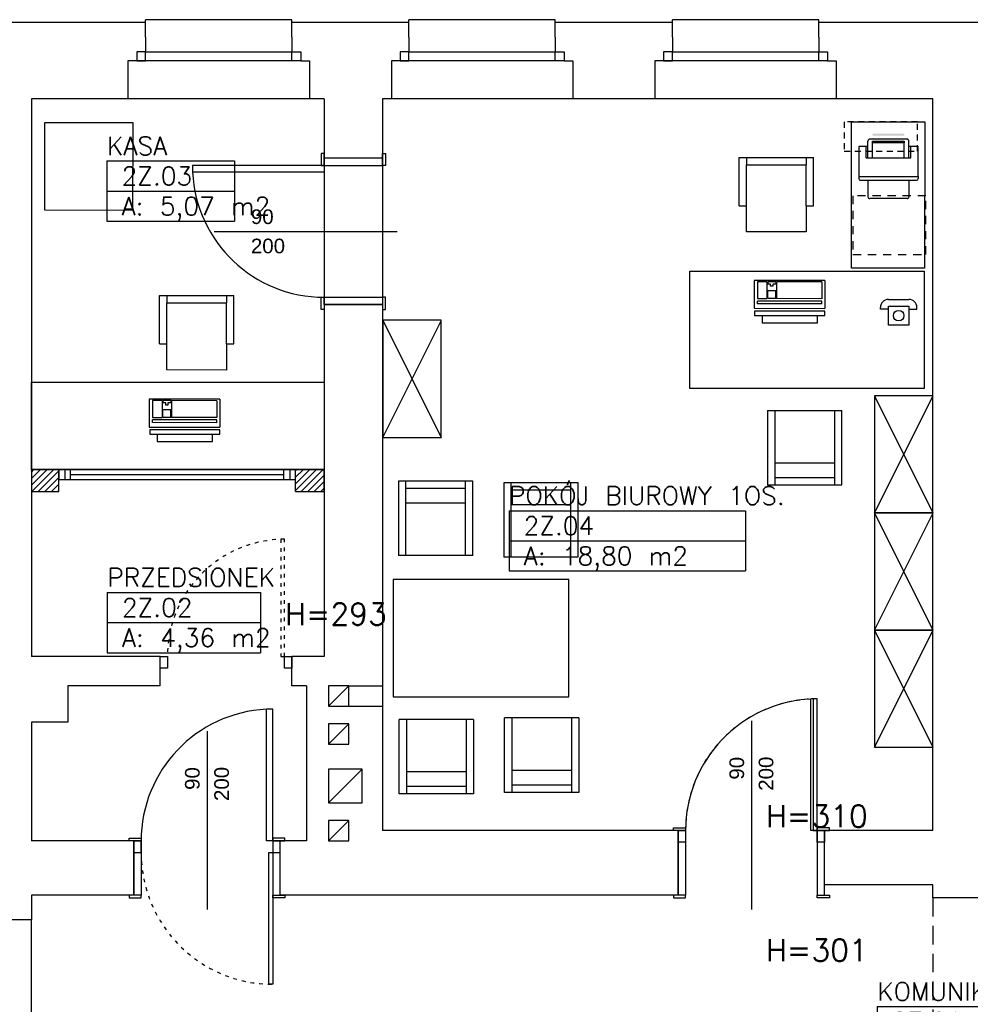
# Model space of a CAD drawing. Header units: inches. Extents: x 18535 to 24863, y 1480 to 5800.
# Tile 20 of 24: x 22186 to 22836, y 2860 to 3533. Entities that reach past the tile are written whole.
import ezdxf
from ezdxf.enums import TextEntityAlignment as Align

# ---------------------------------------------------------------- set-up
doc = ezdxf.new("R2010")
doc.units = ezdxf.units.IN
doc.header["$MEASUREMENT"] = 0
for name, pattern in [('DASHED', [19.05, 12.7, -6.35]), ('Przerywana', [6, 2.5, -3.5]), ('Przerywana 2 (2)', [11, 6, -5])]:
    doc.linetypes.add(name, pattern=pattern)
for name, color, linetype in [('_T elektryczne', 7, 'Continuous'), ('_T meble', 7, 'Continuous'), ('_T sciany', 7, 'Continuous'), ('AA_OPIS_009', 7, 'Continuous'), ('AA_PRZ_SCIANY_030', 7, 'Continuous'), ('AA_PRZERYWANE', 7, 'Continuous'), ('AA_STOLARKA DRZW_009', 7, 'Continuous'), ('AA_WIDOK_005', 7, 'Continuous'), ('AA_WIDOK_009', 7, 'Continuous'), ('ArchiCAD', 7, 'Continuous'), ('Window-Door Markers', 7, 'Continuous')]:
    doc.layers.add(name, color=color, linetype=linetype)
doc.styles.add('GENERATED_STYLE_14', font='romans.shx')
doc.styles.add('GENERATED_STYLE_8', font='txt')
doc.styles.add('GENERATED_STYLE_9', font='arial.ttf')
doc.styles.get("Standard").update_dxf_attribs({"font": 'txt', "bigfont": 'BIGFONT.SHX'})
pattern_1 = [(45, (0, 0), (-2.24506403, 2.24506403), [])]

# ---------------------------------------------------------------- blocks, each defined once
blk = doc.blocks.new('PRZEDSIONEK_2Z.02_135', base_point=(22298.49, 3130.96))
at = {"layer": '_T sciany', "color": 160, "linetype": 'Continuous'}
for p, q in [((22246.19, 3141.26), (22246.19, 3100.08)), ((22246.19, 3141.26), (22350.78, 3141.26)), ((22350.78, 3141.26), (22350.78, 3100.08)), ((22246.19, 3120.67), (22350.78, 3120.67)), ((22246.19, 3100.08), (22350.78, 3100.08))]:
    blk.add_line(p, q, dxfattribs=at)
at = {"color": 0}
for tag in ['floor_f', 'ROOM_PERIM', 'ROOM_WALLS_SURF', 'ROOM_DOORS_SURF', 'ROOM_WINDS_SURF', 'ROOM_BASELEV', 'ROOM_HEIGHT', 'ROOM_NET_AREA', 'ROOM_REDUCED_AREA', 'ROOM_CALC_AREA', 'ROOM_VOLUME']:
    blk.add_attdef(tag, text='', height=200, dxfattribs=at).set_placement((22298.49, 3073.82), align=Align.BOTTOM_LEFT)
at = {"layer": '_T sciany', "color": 160}
for tag, p in [('ROOM_NAME', (22246.19, 3157.8)), ('ROOM_NUMBER', (22256.19, 3137.21)), ('ROOM_AREA', (22256.19, 3116.63))]:
    blk.add_attdef(tag, text='', height=12.5, dxfattribs=at).set_placement(p, align=Align.TOP_LEFT)
blk = doc.blocks.new('KOMUNIKACJA_2Z.01_137', base_point=(22826.58, 2848.07))
at = {"layer": '_T sciany', "color": 160, "linetype": 'Continuous'}
for p, q in [((22772.28, 2858.36), (22772.28, 2817.19)), ((22772.28, 2858.36), (22880.87, 2858.36)), ((22880.87, 2858.36), (22880.87, 2817.19)), ((22772.28, 2837.77), (22880.87, 2837.77)), ((22772.28, 2817.19), (22880.87, 2817.19))]:
    blk.add_line(p, q, dxfattribs=at)
at = {"color": 0}
for tag in ['floor_f', 'ROOM_PERIM', 'ROOM_WALLS_SURF', 'ROOM_DOORS_SURF', 'ROOM_WINDS_SURF', 'ROOM_BASELEV', 'ROOM_HEIGHT', 'ROOM_NET_AREA', 'ROOM_REDUCED_AREA', 'ROOM_CALC_AREA', 'ROOM_VOLUME']:
    blk.add_attdef(tag, text='', height=200, dxfattribs=at).set_placement((22826.58, 2790.93), align=Align.BOTTOM_LEFT)
at = {"layer": '_T sciany', "color": 160}
for tag, p in [('ROOM_NAME', (22772.28, 2874.91)), ('ROOM_NUMBER', (22782.28, 2854.32)), ('ROOM_AREA', (22782.28, 2833.73))]:
    blk.add_attdef(tag, text='', height=12.5, dxfattribs=at).set_placement(p, align=Align.TOP_LEFT)
blk = doc.blocks.new('KASA_2Z.03_139', base_point=(22289.51, 3425.75))
at = {"layer": '_T sciany', "color": 160, "linetype": 'Continuous'}
for p, q in [((22245.95, 3436.05), (22245.95, 3394.87)), ((22245.95, 3436.05), (22333.06, 3436.05)), ((22333.06, 3436.05), (22333.06, 3394.87)), ((22245.95, 3415.46), (22333.06, 3415.46)), ((22245.95, 3394.87), (22333.06, 3394.87))]:
    blk.add_line(p, q, dxfattribs=at)
at = {"color": 0}
for tag in ['floor_f', 'ROOM_PERIM', 'ROOM_WALLS_SURF', 'ROOM_DOORS_SURF', 'ROOM_WINDS_SURF', 'ROOM_BASELEV', 'ROOM_HEIGHT', 'ROOM_NET_AREA', 'ROOM_REDUCED_AREA', 'ROOM_CALC_AREA', 'ROOM_VOLUME']:
    blk.add_attdef(tag, text='', height=200, dxfattribs=at).set_placement((22289.51, 3368.61), align=Align.BOTTOM_LEFT)
at = {"layer": '_T sciany', "color": 160}
for tag, p in [('ROOM_NAME', (22245.95, 3452.59)), ('ROOM_NUMBER', (22255.95, 3432)), ('ROOM_AREA', (22255.95, 3411.42))]:
    blk.add_attdef(tag, text='', height=12.5, dxfattribs=at).set_placement(p, align=Align.TOP_LEFT)
blk = doc.blocks.new('POKÓJ BIUROWY 1OS._2Z.04_140', base_point=(22601.47, 3186.84))
at = {"layer": '_T sciany', "color": 160, "linetype": 'Continuous'}
for p, q in [((22520.65, 3197.13), (22520.65, 3155.96)), ((22520.65, 3197.13), (22682.29, 3197.13)), ((22682.29, 3197.13), (22682.29, 3155.96)), ((22520.65, 3176.54), (22682.29, 3176.54)), ((22520.65, 3155.96), (22682.29, 3155.96))]:
    blk.add_line(p, q, dxfattribs=at)
at = {"color": 0}
for tag in ['floor_f', 'ROOM_PERIM', 'ROOM_WALLS_SURF', 'ROOM_DOORS_SURF', 'ROOM_WINDS_SURF', 'ROOM_BASELEV', 'ROOM_HEIGHT', 'ROOM_NET_AREA', 'ROOM_REDUCED_AREA', 'ROOM_CALC_AREA', 'ROOM_VOLUME']:
    blk.add_attdef(tag, text='', height=200, dxfattribs=at).set_placement((22601.47, 3129.7), align=Align.BOTTOM_LEFT)
at = {"layer": '_T sciany', "color": 160}
for tag, p in [('ROOM_NAME', (22520.65, 3213.68)), ('ROOM_NUMBER', (22530.65, 3193.09)), ('ROOM_AREA', (22530.65, 3172.5))]:
    blk.add_attdef(tag, text='', height=12.5, dxfattribs=at).set_placement(p, align=Align.TOP_LEFT)
blk = doc.blocks.new('D1 -Tr 65_70')
at = {"color": 140, "linetype": 'Continuous'}
for p, q in [((45, 90), (40.555, 90)), ((40.555, 0), (40.555, 90)), ((45, 0), (45, 90)), ((-53.255, 0), (-53.255, 1.905)), ((-53.255, 1.905), (-45, 1.905)), ((-53.255, 0), (-53.255, 1.905)), ((-53.255, 1.905), (-45, 1.905)), ((-45, 0), (-53.255, 0)), ((-45, 0), (-53.255, 0)), ((-50, 0), (-45, 0)), ((-50, -37), (-50, 0)), ((-50, 0), (-45, 0)), ((-50, -37), (-50, 0)), ((-45, 1.905), (-45, 0)), ((-45, 1.905), (-45, 0)), ((-45, 0), (-45, -37)), ((-45, 0), (-45, -37)), ((45, 0), (40.555, 0)), ((53.255, 1.905), (45, 1.905)), ((45, 1.905), (45, 0)), ((53.255, 1.905), (45, 1.905)), ((45, 1.905), (45, 0)), ((50, 0), (45, 0)), ((45, 0), (45, -37)), ((45, 0), (53.255, 0)), ((50, 0), (45, 0)), ((45, 0), (45, -37)), ((45, 0), (53.255, 0)), ((50, -37), (50, 0)), ((50, -37), (50, 0)), ((53.255, 0), (53.255, 1.905)), ((53.255, 0), (53.255, 1.905)), ((-45, -37), (-53.255, -37)), ((-53.255, -37), (-53.255, -38.905)), ((-45, -37), (-53.255, -37)), ((-53.255, -37), (-53.255, -38.905)), ((-53.255, -38.905), (-45, -38.905)), ((-53.255, -38.905), (-45, -38.905)), ((-45, -37), (-50, -37)), ((-45, -37), (-50, -37)), ((-45, -38.905), (-45, -37)), ((-45, -38.905), (-45, -37)), ((45, -37), (50, -37)), ((45, -37), (53.255, -37)), ((45, -38.905), (45, -37)), ((45, -37), (50, -37)), ((45, -37), (53.255, -37)), ((45, -38.905), (45, -37)), ((53.255, -38.905), (45, -38.905)), ((53.255, -38.905), (45, -38.905)), ((53.255, -37), (53.255, -38.905)), ((53.255, -37), (53.255, -38.905))]:
    blk.add_line(p, q, dxfattribs=at)
blk.add_arc((45, 0), 90, 92.827477, 180, dxfattribs=at)
blk = doc.blocks.new('Window-Door Marker - 70_4491')
at = {"layer": 'ArchiCAD', "color": 140, "linetype": 'Continuous'}
blk.add_line((0, 75), (0, -47), dxfattribs=at)
blk = doc.blocks.new('WALL_119', base_point=(22264.3, 2934.57))
at = {"layer": '_T sciany', "color": 5, "linetype": 'Continuous'}
for p, q in [((22264.3, 2971.57), (22264.3, 2934.57)), ((22364.3, 2934.57), (22364.3, 2971.57))]:
    blk.add_line(p, q, dxfattribs=at)
at = {"layer": '_T sciany'}
blk.add_blockref('D1 -Tr 65_70', (22314.3, 2971.57), dxfattribs=at)
at = {"layer": 'Window-Door Markers'}
ref = blk.add_blockref('Window-Door Marker - 70_4491', (22314.3, 2971.57), dxfattribs=at)
ref.add_attrib('AC_WIDO_A_SIZE', '90', dxfattribs={"color": 255, "height": 10, "rotation": 90, "style": 'GENERATED_STYLE_9'}).set_placement((22312.26, 3006.39), align=Align.BOTTOM_LEFT)
ref.add_attrib('AC_WIDO_B_SIZE', '200', dxfattribs={"color": 255, "height": 10, "rotation": 90, "style": 'GENERATED_STYLE_9'}).set_placement((22332.26, 2998.8), align=Align.BOTTOM_LEFT)
blk = doc.blocks.new('D1 -Tr 65_71')
at = {"color": 140, "linetype": 'Continuous'}
for p, q in [((45, 90), (40.555, 90)), ((40.555, 0), (40.555, 90)), ((45, 0), (45, 90)), ((-53.255, 0), (-53.255, 1.905)), ((-53.255, 1.905), (-45, 1.905)), ((-53.255, 0), (-53.255, 1.905)), ((-53.255, 1.905), (-45, 1.905)), ((-45, 0), (-53.255, 0)), ((-45, 0), (-53.255, 0)), ((-50, 0), (-45, 0)), ((-50, -44), (-50, 0)), ((-50, 0), (-45, 0)), ((-50, -44), (-50, 0)), ((-45, 1.905), (-45, 0)), ((-45, 1.905), (-45, 0)), ((-45, 0), (-45, -44)), ((-45, 0), (-45, -44)), ((45, 0), (40.555, 0)), ((53.255, 1.905), (45, 1.905)), ((45, 1.905), (45, 0)), ((53.255, 1.905), (45, 1.905)), ((45, 1.905), (45, 0)), ((50, 0), (45, 0)), ((45, 0), (45, -44)), ((45, 0), (53.255, 0)), ((50, 0), (45, 0)), ((45, 0), (45, -44)), ((45, 0), (53.255, 0)), ((50, -44), (50, 0)), ((50, -44), (50, 0)), ((53.255, 0), (53.255, 1.905)), ((53.255, 0), (53.255, 1.905)), ((-45, -44), (-53.255, -44)), ((-53.255, -44), (-53.255, -45.905)), ((-45, -44), (-53.255, -44)), ((-53.255, -44), (-53.255, -45.905)), ((-53.255, -45.905), (-45, -45.905)), ((-53.255, -45.905), (-45, -45.905)), ((-45, -44), (-50, -44)), ((-45, -44), (-50, -44)), ((-45, -45.905), (-45, -44)), ((-45, -45.905), (-45, -44)), ((45, -44), (50, -44)), ((45, -44), (53.255, -44)), ((45, -45.905), (45, -44)), ((45, -44), (50, -44)), ((45, -44), (53.255, -44)), ((45, -45.905), (45, -44)), ((53.255, -45.905), (45, -45.905)), ((53.255, -45.905), (45, -45.905)), ((53.255, -44), (53.255, -45.905)), ((53.255, -44), (53.255, -45.905))]:
    blk.add_line(p, q, dxfattribs=at)
blk.add_arc((45, 0), 90, 92.827477, 180, dxfattribs=at)
blk = doc.blocks.new('Window-Door Marker - 70_4492')
at = {"layer": 'ArchiCAD', "color": 140, "linetype": 'Continuous'}
blk.add_line((0, 75), (0, -54), dxfattribs=at)
blk = doc.blocks.new('WALL_120', base_point=(22636.3, 2934.57))
at = {"layer": '_T sciany', "color": 5, "linetype": 'Continuous'}
for p, q in [((22636.3, 2978.57), (22636.3, 2934.57)), ((22736.3, 2934.57), (22736.3, 2978.57))]:
    blk.add_line(p, q, dxfattribs=at)
at = {"layer": '_T sciany'}
blk.add_blockref('D1 -Tr 65_71', (22686.3, 2978.57), dxfattribs=at)
at = {"layer": 'Window-Door Markers'}
ref = blk.add_blockref('Window-Door Marker - 70_4492', (22686.3, 2978.57), dxfattribs=at)
ref.add_attrib('AC_WIDO_A_SIZE', '90', dxfattribs={"color": 255, "height": 10, "rotation": 90, "style": 'GENERATED_STYLE_9'}).set_placement((22684.26, 3013.39), align=Align.BOTTOM_LEFT)
ref.add_attrib('AC_WIDO_B_SIZE', '200', dxfattribs={"color": 255, "height": 10, "rotation": 90, "style": 'GENERATED_STYLE_9'}).set_placement((22704.26, 3005.8), align=Align.BOTTOM_LEFT)
blk = doc.blocks.new('W BottomHung 65_211')
at = {"color": 0, "linetype": 'ByBlock'}
for p, q in [((80.89, 0), (-80.89, 0)), ((-80.89, 0), (-80.89, -6.8)), ((-76.89, 0), (-76.89, -6.8)), ((-72.89, -6.8), (-72.89, 0)), ((72.89, -6.8), (72.89, 0)), ((76.89, 0), (76.89, -6.8)), ((80.89, -6.8), (80.89, 0)), ((-72.89, -3.4), (72.89, -3.4)), ((-80.89, -6.8), (80.89, -6.8))]:
    blk.add_line(p, q, dxfattribs=at)
blk = doc.blocks.new('WALL_664', base_point=(22194.3, 3210.28))
at = {"layer": '_T sciany'}
h = blk.add_hatch(dxfattribs=at)
h.set_pattern_fill('ANSI31', color=5, style=0, pattern_type=2)
h.set_pattern_definition(pattern_1)
h.paths.add_polyline_path([(22194.3, 3225.28), (22194.3, 3210.28), (22213.06, 3210.28), (22213.06, 3225.28)], flags=0)
h = blk.add_hatch(dxfattribs=at)
h.set_pattern_fill('ANSI31', color=5, style=0, pattern_type=2)
h.set_pattern_definition(pattern_1)
h.paths.add_polyline_path([(22374.85, 3225.28), (22374.85, 3210.28), (22394.3, 3210.28), (22394.3, 3225.28)], flags=0)
at = {"layer": '_T sciany', "color": 5, "linetype": 'Continuous'}
for p, q in [((22213.06, 3225.28), (22194.3, 3225.28)), ((22194.3, 3225.28), (22194.3, 3210.28)), ((22213.06, 3210.28), (22213.06, 3225.28)), ((22374.85, 3210.28), (22374.85, 3225.28)), ((22394.3, 3225.28), (22374.85, 3225.28)), ((22394.3, 3210.28), (22394.3, 3225.28)), ((22194.3, 3210.28), (22213.06, 3210.28)), ((22374.85, 3210.28), (22394.3, 3210.28))]:
    blk.add_line(p, q, dxfattribs=at)
at = {"layer": '_T sciany', "color": 140, "linetype": 'Continuous'}
blk.add_blockref('W BottomHung 65_211', (22293.96, 3225.28), dxfattribs=at)
blk = doc.blocks.new('D1 -Tr 65_14')
at = {"color": 140, "linetype": 'Continuous'}
for p, q in [((45, 90), (40.555, 90)), ((40.555, 0), (40.555, 90)), ((45, 0), (45, 90)), ((-53.255, 0), (-53.255, 1.905)), ((-53.255, 1.905), (-45, 1.905)), ((-53.255, 0), (-53.255, 1.905)), ((-53.255, 1.905), (-45, 1.905)), ((-45, 0), (-53.255, 0)), ((-45, 0), (-53.255, 0)), ((-50, 0), (-45, 0)), ((-50, -40), (-50, 0)), ((-50, 0), (-45, 0)), ((-50, -40), (-50, 0)), ((-45, 1.905), (-45, 0)), ((-45, 1.905), (-45, 0)), ((-45, 0), (-45, -40)), ((-45, 0), (-45, -40)), ((45, 0), (40.555, 0)), ((53.255, 1.905), (45, 1.905)), ((45, 1.905), (45, 0)), ((53.255, 1.905), (45, 1.905)), ((45, 1.905), (45, 0)), ((50, 0), (45, 0)), ((45, 0), (45, -40)), ((45, 0), (53.255, 0)), ((50, 0), (45, 0)), ((45, 0), (45, -40)), ((45, 0), (53.255, 0)), ((50, -40), (50, 0)), ((50, -40), (50, 0)), ((53.255, 0), (53.255, 1.905)), ((53.255, 0), (53.255, 1.905)), ((-45, -40), (-53.255, -40)), ((-53.255, -40), (-53.255, -41.905)), ((-45, -40), (-53.255, -40)), ((-53.255, -40), (-53.255, -41.905)), ((-45, -40), (-50, -40)), ((-45, -40), (-50, -40)), ((-45, -41.905), (-45, -40)), ((-45, -41.905), (-45, -40)), ((45, -40), (50, -40)), ((45, -40), (53.255, -40)), ((45, -41.905), (45, -40)), ((45, -40), (50, -40)), ((45, -40), (53.255, -40)), ((45, -41.905), (45, -40)), ((53.255, -40), (53.255, -41.905)), ((53.255, -40), (53.255, -41.905)), ((-53.255, -41.905), (-45, -41.905)), ((-53.255, -41.905), (-45, -41.905)), ((53.255, -41.905), (45, -41.905)), ((53.255, -41.905), (45, -41.905))]:
    blk.add_line(p, q, dxfattribs=at)
blk.add_arc((45, 0), 90, 92.827477, 180, dxfattribs=at)
blk = doc.blocks.new('Window-Door Marker - 70_4999')
at = {"layer": 'ArchiCAD', "color": 140, "linetype": 'Continuous'}
blk.add_line((0, 75), (0, -50), dxfattribs=at)
blk = doc.blocks.new('WALL_714', base_point=(22434.3, 3337.93))
at = {"layer": '_T sciany', "color": 5, "linetype": 'Continuous'}
for p, q in [((22434.3, 3437.93), (22394.3, 3437.93)), ((22394.3, 3337.93), (22434.3, 3337.93))]:
    blk.add_line(p, q, dxfattribs=at)
at = {"layer": '_T sciany', "rotation": 90}
blk.add_blockref('D1 -Tr 65_14', (22394.3, 3387.93), dxfattribs=at)
at = {"layer": 'Window-Door Markers'}
ref = blk.add_blockref('Window-Door Marker - 70_4999', (22394.3, 3387.93), dxfattribs=dict(at, rotation=90))
ref.add_attrib('AC_WIDO_A_SIZE', '90', dxfattribs={"color": 255, "height": 10, "style": 'GENERATED_STYLE_9'}).set_placement((22344.3, 3389.97), align=Align.BOTTOM_LEFT)
ref.add_attrib('AC_WIDO_B_SIZE', '200', dxfattribs={"color": 255, "height": 10, "style": 'GENERATED_STYLE_9'}).set_placement((22344.3, 3369.97), align=Align.BOTTOM_LEFT)
blk = doc.blocks.new('PLN_Szafa lekarska Cl')
at = {"layer": '_T meble', "color": 0, "linetype": 'ByBlock'}
for p, q in [((0, 0), (51, 0)), ((0, -55), (0, 0)), ((0, 0), (51, -55)), ((51, 0), (0.29, -55)), ((51, 0), (51, -55)), ((51, -55), (0, -55))]:
    blk.add_line(p, q, dxfattribs=at)
blk = doc.blocks.new('Table 120x80 65_29')
at = {"layer": '_T meble', "color": 0, "linetype": 'Continuous'}
for p, q in [((-50, -50), (-50, 0)), ((-50, 0), (50, 0)), ((50, 0), (50, -50)), ((50, -50), (-50, -50))]:
    blk.add_line(p, q, dxfattribs=at)
blk = doc.blocks.new('Chair Arm 65_38')
at = {"layer": '_T meble', "color": 0, "linetype": 'Continuous'}
for p, q in [((0, 50.8), (50.8, 50.8)), ((0, 50.8), (0, 0)), ((5, 50.8), (5, 0)), ((45.8, 50.8), (45.8, 0)), ((50.8, 0), (50.8, 50.8)), ((5, 15), (45.8, 15)), ((0, 0), (50.8, 0)), ((5, 5), (45.8, 5))]:
    blk.add_line(p, q, dxfattribs=at)
blk = doc.blocks.new('Chair Arm 65_27')
at = {"layer": '_T meble', "color": 0, "linetype": 'Continuous'}
for p, q in [((0, 50.8), (50.8, 50.8)), ((0, 50.8), (0, 0)), ((5, 50.8), (5, 0)), ((45.8, 50.8), (45.8, 0)), ((50.8, 0), (50.8, 50.8)), ((5, 15), (45.8, 15)), ((0, 0), (50.8, 0)), ((5, 5), (45.8, 5))]:
    blk.add_line(p, q, dxfattribs=at)
blk = doc.blocks.new('Office Chair 2 65_3')
at = {"layer": '_T meble', "color": 0, "linetype": 'Continuous'}
for p, q in [((20.4, 25.4), (-20.4, 25.4)), ((-20.4, 25.4), (-20.4, 7.6)), ((20.4, 7.6), (20.4, 25.4)), ((-25.4, 7.6), (-25.4, -25.4)), ((-25.4, 7.6), (-20.4, 7.6)), ((-20.4, 7.6), (-20.4, -20.4)), ((20.4, 7.6), (20.4, -20.4)), ((20.4, 7.6), (25.4, 7.6)), ((25.4, 7.6), (25.4, -25.4)), ((-25.4, -25.4), (-20.4, -25.4)), ((-20.4, -20.4), (20.4, -20.4)), ((-20.4, -25.4), (-20.4, -20.4)), ((-20.4, -25.4), (20.4, -25.4)), ((20.4, -25.4), (20.4, -20.4)), ((20.4, -25.4), (25.4, -25.4))]:
    blk.add_line(p, q, dxfattribs=at)
blk = doc.blocks.new('PLR_Dn@stolik op narz35x65')
at = {"layer": '_T meble', "color": 0, "linetype": 'ByBlock'}
for p, q in [((-17.77, 17.27), (47.23, 17.27)), ((-17.77, -17.73), (-17.77, 17.27)), ((47.23, 17.27), (47.23, -17.73)), ((47.23, -17.73), (-17.77, -17.73))]:
    blk.add_line(p, q, dxfattribs=at)
blk = doc.blocks.new('PSR_Keyboard')
at = {"layer": '_T elektryczne', "color": 0, "linetype": 'Continuous'}
for p, q in [((0, 0), (0, 19.05)), ((48.26, 19.05), (0, 19.05)), ((2, 16.03), (2, 14.16)), ((2, 16.03), (46, 16.03)), ((2, 14.16), (46, 14.16)), ((46, 16.03), (46, 14.16)), ((48.26, 0), (48.26, 19.05)), ((2, 1), (2, 12.47)), ((2, 12.47), (33, 12.47)), ((33, 1), (33, 12.47)), ((33.5, 12.47), (39, 12.47)), ((33.5, 12.47), (33.5, 7)), ((39, 7), (33.5, 7)), ((39, 12.47), (39, 7)), ((46, 12.47), (39.5, 12.47)), ((39.5, 1), (39.5, 12.47)), ((46, 1), (46, 12.47)), ((0, 0), (48.26, 0)), ((2, 1), (33, 1)), ((33.5, 1), (33.5, 2.5)), ((33.5, 2.5), (35.5, 2.5)), ((33.5, 1), (39, 1)), ((35.5, 2.5), (35.5, 4)), ((35.5, 4), (37, 4)), ((37, 4), (37, 2.5)), ((37, 2.5), (39, 2.5)), ((39, 1), (39, 2.5)), ((39.5, 1), (46, 1))]:
    blk.add_line(p, q, dxfattribs=at)
blk = doc.blocks.new('PLN_Monitor 19_')
at = {"layer": '_T elektryczne', "color": 0, "linetype": 'ByBlock'}
for p, q in [((-19.05, 17.78), (-19.05, 48.26)), ((-19.05, 48.26), (19.05, 48.26)), ((19.05, 48.26), (19.05, 17.78)), ((-24.13, 0), (-24.13, 17.78)), ((-24.13, 17.78), (24.13, 17.78)), ((24.13, 17.78), (24.13, 0)), ((24.13, 0), (-24.13, 0))]:
    blk.add_line(p, q, dxfattribs=at)
blk = doc.blocks.new('Table 120x80 65_5075')
at = {"layer": '_T meble', "color": 0, "linetype": 'Continuous'}
for p, q in [((-30, -60), (-30, 0)), ((-30, 0), (30, 0)), ((30, 0), (30, -60)), ((30, -60), (-30, -60))]:
    blk.add_line(p, q, dxfattribs=at)
blk = doc.blocks.new('Table 120x80 65_5106')
at = {"layer": '_T meble', "color": 0, "linetype": 'Continuous'}
for p, q in [((-60, -80), (-60, 0)), ((-60, 0), (60, 0)), ((60, 0), (60, -80)), ((60, -80), (-60, -80))]:
    blk.add_line(p, q, dxfattribs=at)
blk = doc.blocks.new('PSR_Dn@stolik op narz35x65')
at = {"layer": '_T meble', "color": 0, "linetype": 'Continuous'}
for p, q in [((-17.77, 17.27), (47.23, 17.27)), ((-17.77, -17.73), (-17.77, 17.27)), ((47.23, 17.27), (47.23, -17.73)), ((47.23, -17.73), (-17.77, -17.73))]:
    blk.add_line(p, q, dxfattribs=at)
blk = doc.blocks.new('PLR_$@ telefon')
at = {"layer": '_T elektryczne', "color": 0, "linetype": 'ByBlock'}
for p, q in [((0, 17.5), (14, 17.5)), ((-5.5, 10.73), (-5.5, 12)), ((0, 10.73), (-5.5, 10.73)), ((0, 12.8), (14, 12.8)), ((0, 0), (0, 12.8)), ((14, 12.8), (14, 0)), ((14, 10.73), (19.5, 10.73)), ((19.5, 10.73), (19.5, 12)), ((14, 0), (0, 0))]:
    blk.add_line(p, q, dxfattribs=at)
blk.add_circle((7, 6.4), 3.59, dxfattribs=at)
for centre, start, end in [((0, 12), 90, 180), ((14, 12), 0, 90)]:
    blk.add_arc(centre, 5.5, start, end, dxfattribs=at)
blk = doc.blocks.new('PLN_Dn@stolik op narz35x65')
at = {"layer": '_T meble', "color": 0, "linetype": 'ByBlock'}
for p, q in [((-17.77, 17.27), (47.23, 17.27)), ((-17.77, -17.73), (-17.77, 17.27)), ((47.23, 17.27), (47.23, -17.73)), ((47.23, -17.73), (-17.77, -17.73))]:
    blk.add_line(p, q, dxfattribs=at)

msp = doc.modelspace()

# ---------------------------------------------------------------- hatches: boundary and pattern name
at = {"layer": '_T elektryczne'}
msp.add_hatch(color=30, dxfattribs=at).paths.add_polyline_path([(22769.11, 3454.67), (22790.7, 3454.67), (22790.7, 3453.4), (22769.11, 3453.4)], flags=0)

# ---------------------------------------------------------------- linework, layer by layer
at = {"layer": '_T elektryczne', "color": 30, "linetype": 'Continuous'}
for p, q in [((22792.6, 3450.94), (22767.2, 3450.94)), ((22765.93, 3445.86), (22759.58, 3445.86)), ((22759.58, 3445.86), (22759.58, 3425.54)), ((22764.66, 3438.24), (22764.66, 3445.86)), ((22765.93, 3438.24), (22765.93, 3449.67)), ((22769.11, 3448.4), (22769.11, 3449.67)), ((22769.11, 3449.67), (22790.7, 3449.67)), ((22769.11, 3438.24), (22769.11, 3448.4)), ((22790.7, 3448.4), (22769.11, 3448.4)), ((22790.7, 3449.67), (22790.7, 3448.4)), ((22790.7, 3438.24), (22790.7, 3448.4)), ((22793.87, 3438.24), (22793.87, 3449.67)), ((22800.22, 3445.86), (22793.87, 3445.86)), ((22795.14, 3438.24), (22795.14, 3445.86)), ((22800.22, 3425.54), (22800.22, 3445.86)), ((22764.66, 3438.24), (22795.14, 3438.24)), ((22759.58, 3425.54), (22759.58, 3424.09)), ((22759.58, 3425.54), (22800.22, 3425.54)), ((22800.22, 3425.54), (22800.22, 3424.09)), ((22760.67, 3422.83), (22799.13, 3422.83)), ((22765.93, 3422.61), (22765.93, 3411.57)), ((22793.87, 3422.61), (22793.87, 3411.57)), ((22792.6, 3410.3), (22767.2, 3410.3))]:
    msp.add_line(p, q, dxfattribs=at)
for centre, start, end in [((22767.2, 3449.67), 90, 180), ((22792.6, 3449.67), 0, 90), ((22760.85, 3424.09), 180, 261.78679), ((22798.95, 3424.09), 278.21321, 0), ((22767.2, 3411.57), 180, 270), ((22792.6, 3411.57), 270, 0)]:
    msp.add_arc(centre, 1.27, start, end, dxfattribs=at)
at = {"layer": 'AA_PRZ_SCIANY_030', "color": 252, "linetype": 'Continuous'}
for p, q in [((22272.3, 3530.57), (22142.3, 3530.57)), ((22452.3, 3530.57), (22372.3, 3530.57)), ((22632.3, 3530.57), (22552.3, 3530.57)), ((22862.3, 3530.57), (22732.3, 3530.57)), ((22394.3, 3478.57), (22384.3, 3478.57)), ((22440.3, 3478.57), (22434.3, 3478.57)), ((22620.3, 3478.57), (22564.3, 3478.57)), ((22810.3, 3478.57), (22744.3, 3478.57)), ((22810.3, 3412.57), (22810.3, 3478.57)), ((22219.3, 3077.57), (22219.3, 3052.57)), ((22219.3, 3052.57), (22194.3, 3052.57)), ((22194.3, 3052.57), (22194.3, 2971.57)), ((22194.3, 2934.57), (22194.3, 2917.57))]:
    msp.add_line(p, q, dxfattribs=at)
at = {"layer": 'AA_PRZ_SCIANY_030', "color": 251, "linetype": 'Continuous'}
for p, q in [((22272.3, 3520.57), (22272.3, 3530.57)), ((22372.3, 3520.57), (22372.3, 3530.57)), ((22452.3, 3520.57), (22452.3, 3530.57)), ((22552.3, 3520.57), (22552.3, 3530.57)), ((22632.3, 3520.57), (22632.3, 3530.57)), ((22732.3, 3520.57), (22732.3, 3530.57)), ((22272.3, 3520.57), (22272.3, 3520.57)), ((22272.3, 3520.57), (22272.3, 3510.57)), ((22372.3, 3520.57), (22372.3, 3520.57)), ((22372.3, 3520.57), (22372.3, 3510.57)), ((22452.3, 3520.57), (22452.3, 3520.57)), ((22452.3, 3520.57), (22452.3, 3510.57)), ((22552.3, 3520.57), (22552.3, 3520.57)), ((22552.3, 3520.57), (22552.3, 3510.57)), ((22632.3, 3520.57), (22632.3, 3520.57)), ((22632.3, 3520.57), (22632.3, 3510.57)), ((22732.3, 3520.57), (22732.3, 3520.57)), ((22732.3, 3520.57), (22732.3, 3510.57)), ((22272.3, 3510.57), (22266.3, 3510.57)), ((22266.3, 3510.57), (22266.3, 3504.57)), ((22372.3, 3510.57), (22378.3, 3510.57)), ((22378.3, 3510.57), (22378.3, 3504.57)), ((22452.3, 3510.57), (22446.3, 3510.57)), ((22446.3, 3510.57), (22446.3, 3504.57)), ((22552.3, 3510.57), (22558.3, 3510.57)), ((22558.3, 3510.57), (22558.3, 3504.57)), ((22632.3, 3510.57), (22626.3, 3510.57)), ((22626.3, 3510.57), (22626.3, 3504.57)), ((22732.3, 3510.57), (22738.3, 3510.57)), ((22738.3, 3510.57), (22738.3, 3504.57)), ((22266.3, 3504.57), (22260.3, 3504.57)), ((22260.3, 3504.57), (22260.3, 3478.57)), ((22378.3, 3504.57), (22384.3, 3504.57)), ((22384.3, 3504.57), (22384.3, 3478.57)), ((22446.3, 3504.57), (22440.3, 3504.57)), ((22440.3, 3504.57), (22440.3, 3478.57)), ((22558.3, 3504.57), (22564.3, 3504.57)), ((22564.3, 3504.57), (22564.3, 3478.57)), ((22626.3, 3504.57), (22620.3, 3504.57)), ((22620.3, 3504.57), (22620.3, 3478.57)), ((22738.3, 3504.57), (22744.3, 3504.57)), ((22744.3, 3504.57), (22744.3, 3478.57)), ((22260.3, 3478.57), (22194.3, 3478.57)), ((22194.3, 3478.57), (22194.3, 3097.57)), ((22394.3, 3478.57), (22394.3, 3097.57)), ((22434.3, 3478.57), (22434.3, 2978.57)), ((22810.3, 2978.57), (22810.3, 3412.57)), ((22282.3, 3097.57), (22194.3, 3097.57)), ((22282.3, 3077.57), (22282.3, 3097.57)), ((22394.3, 3097.57), (22372.3, 3097.57)), ((22372.3, 3077.57), (22372.3, 3097.57)), ((22282.3, 3077.57), (22219.3, 3077.57)), ((22382.3, 3077.57), (22372.3, 3077.57)), ((22382.3, 3077.57), (22382.3, 2971.57)), ((22411.3, 3077.57), (22434.3, 3077.57)), ((22411.3, 3063.57), (22434.3, 3063.57)), ((22636.3, 2978.57), (22434.3, 2978.57)), ((22636.3, 2934.57), (22636.3, 2978.57)), ((22810.3, 2978.57), (22736.3, 2978.57)), ((22736.3, 2941.57), (22736.3, 2978.57)), ((22264.3, 2971.57), (22194.3, 2971.57)), ((22264.3, 2934.57), (22264.3, 2971.57)), ((22382.3, 2971.57), (22364.3, 2971.57)), ((22364.3, 2934.57), (22364.3, 2971.57)), ((22810.3, 2941.57), (22736.3, 2941.57)), ((22810.3, 2932.57), (22810.3, 2941.57)), ((22264.3, 2934.57), (22194.3, 2934.57)), ((22636.3, 2934.57), (22364.3, 2934.57)), ((22852.3, 2932.57), (22810.3, 2932.57)), ((22194.3, 2917.57), (22170.3, 2917.57))]:
    msp.add_line(p, q, dxfattribs=at)
at = {"layer": 'AA_PRZERYWANE', "color": 251, "linetype": 'DASHED'}
msp.add_line((22810.3, 2932.57), (22810.3, 2742.57), dxfattribs=at)
at = {"layer": 'AA_STOLARKA DRZW_009', "color": 252, "linetype": 'Continuous'}
for p, q in [((22272.3, 3510.57), (22266.3, 3510.57)), ((22266.3, 3510.57), (22266.3, 3504.57)), ((22272.3, 3510.57), (22372.3, 3510.57)), ((22272.3, 3504.57), (22272.3, 3510.57)), ((22372.3, 3510.57), (22378.3, 3510.57)), ((22372.3, 3504.57), (22372.3, 3510.57)), ((22378.3, 3510.57), (22378.3, 3504.57)), ((22452.3, 3510.57), (22446.3, 3510.57)), ((22446.3, 3510.57), (22446.3, 3504.57)), ((22452.3, 3510.57), (22552.3, 3510.57)), ((22452.3, 3504.57), (22452.3, 3510.57)), ((22552.3, 3510.57), (22558.3, 3510.57)), ((22552.3, 3504.57), (22552.3, 3510.57)), ((22558.3, 3510.57), (22558.3, 3504.57)), ((22632.3, 3510.57), (22626.3, 3510.57)), ((22626.3, 3510.57), (22626.3, 3504.57)), ((22632.3, 3510.57), (22732.3, 3510.57)), ((22632.3, 3504.57), (22632.3, 3510.57)), ((22732.3, 3510.57), (22738.3, 3510.57)), ((22732.3, 3504.57), (22732.3, 3510.57)), ((22738.3, 3510.57), (22738.3, 3504.57)), ((22378.3, 3504.57), (22266.3, 3504.57)), ((22266.3, 3504.57), (22272.3, 3504.57)), ((22378.3, 3504.57), (22372.3, 3504.57)), ((22558.3, 3504.57), (22446.3, 3504.57)), ((22446.3, 3504.57), (22452.3, 3504.57)), ((22558.3, 3504.57), (22552.3, 3504.57)), ((22738.3, 3504.57), (22626.3, 3504.57)), ((22626.3, 3504.57), (22632.3, 3504.57)), ((22738.3, 3504.57), (22732.3, 3504.57)), ((22282.3, 3089.57), (22282.3, 3097.57)), ((22282.3, 3097.57), (22287.3, 3097.57)), ((22287.3, 3097.57), (22287.3, 3089.57)), ((22367.3, 3089.57), (22367.3, 3097.57)), ((22367.3, 3097.57), (22372.3, 3097.57)), ((22372.3, 3097.57), (22372.3, 3089.57)), ((22287.3, 3089.57), (22282.3, 3089.57)), ((22372.3, 3089.57), (22367.3, 3089.57)), ((22731.3, 3068.57), (22728.46, 3068.57)), ((22728.46, 3068.57), (22728.46, 2978.57)), ((22731.3, 2978.57), (22731.3, 3068.57)), ((22636.3, 2970.57), (22636.3, 2978.57)), ((22636.3, 2978.57), (22641.3, 2978.57)), ((22641.3, 2978.57), (22641.3, 2970.57)), ((22728.46, 2978.57), (22731.3, 2978.57)), ((22731.3, 2970.57), (22731.3, 2978.57)), ((22731.3, 2978.57), (22736.3, 2978.57)), ((22736.3, 2978.57), (22736.3, 2970.57)), ((22269.3, 2971.57), (22264.3, 2971.57)), ((22264.3, 2971.57), (22264.3, 2963.57)), ((22269.3, 2963.57), (22269.3, 2971.57)), ((22364.3, 2971.57), (22359.3, 2971.57)), ((22359.3, 2971.57), (22359.3, 2963.57)), ((22364.3, 2963.57), (22364.3, 2971.57)), ((22641.3, 2970.57), (22636.3, 2970.57)), ((22736.3, 2970.57), (22731.3, 2970.57)), ((22264.3, 2963.57), (22269.3, 2963.57)), ((22356.46, 2963.57), (22359.3, 2963.57)), ((22356.46, 2873.57), (22356.46, 2963.57)), ((22359.3, 2963.57), (22364.3, 2963.57)), ((22359.3, 2963.57), (22359.3, 2873.57)), ((22359.3, 2873.57), (22356.46, 2873.57))]:
    msp.add_line(p, q, dxfattribs=at)
at = {"layer": 'AA_STOLARKA DRZW_009', "color": 252, "linetype": 'Przerywana'}
for p, q in [((22367.3, 3177.57), (22364.78, 3177.57)), ((22364.78, 3177.57), (22364.78, 3097.57)), ((22367.3, 3097.57), (22367.3, 3177.57)), ((22364.78, 3097.57), (22367.3, 3097.57))]:
    msp.add_line(p, q, dxfattribs=at)
at = {"layer": 'AA_STOLARKA DRZW_009', "color": 2, "linetype": 'Przerywana'}
for centre, radius, start, end in [((22367.3, 3097.57), 80, 90.00001, 179.99998), ((22731.3, 2978.57), 90, 90.00001, 179.99998), ((22359.3, 2963.57), 90, 180.00002, 269.99999)]:
    msp.add_arc(centre, radius, start, end, dxfattribs=at)
at = {"layer": 'AA_WIDOK_005', "color": 251, "linetype": 'Continuous'}
for p, q in [((22397.3, 3063.57), (22411.3, 3077.57)), ((22397.3, 3037.57), (22411.3, 3051.57)), ((22397.3, 2997.57), (22420.3, 3020.57)), ((22397.3, 2971.57), (22411.3, 2985.57))]:
    msp.add_line(p, q, dxfattribs=at)
at = {"layer": 'AA_WIDOK_005', "color": 252, "linetype": 'Continuous'}
for p, q in [((22411.3, 3077.57), (22397.3, 3077.57)), ((22397.3, 3077.57), (22397.3, 3063.57)), ((22411.3, 3063.57), (22411.3, 3077.57)), ((22397.3, 3063.57), (22411.3, 3063.57)), ((22411.3, 3051.57), (22397.3, 3051.57)), ((22397.3, 3051.57), (22397.3, 3037.57)), ((22411.3, 3037.57), (22411.3, 3051.57)), ((22397.3, 3037.57), (22411.3, 3037.57)), ((22420.3, 3020.57), (22397.3, 3020.57)), ((22397.3, 3020.57), (22397.3, 2997.57)), ((22420.3, 2997.57), (22420.3, 3020.57)), ((22397.3, 2997.57), (22420.3, 2997.57)), ((22411.3, 2985.57), (22397.3, 2985.57)), ((22397.3, 2985.57), (22397.3, 2971.57)), ((22411.3, 2971.57), (22411.3, 2985.57)), ((22397.3, 2971.57), (22411.3, 2971.57))]:
    msp.add_line(p, q, dxfattribs=at)
at = {"layer": 'AA_WIDOK_009', "color": 251, "linetype": 'Continuous'}
for p, q in [((22272.3, 3530.57), (22272.3, 3532.57)), ((22452.3, 3530.57), (22452.3, 3532.57)), ((22632.3, 3530.57), (22632.3, 3532.57)), ((22384.3, 3478.57), (22260.3, 3478.57)), ((22564.3, 3478.57), (22440.3, 3478.57)), ((22744.3, 3478.57), (22620.3, 3478.57)), ((22194.3, 2734.57), (22194.3, 2917.57))]:
    msp.add_line(p, q, dxfattribs=at)
at = {"layer": 'AA_WIDOK_009', "color": 252, "linetype": 'Continuous'}
for p, q in [((22372.3, 3532.57), (22272.3, 3532.57)), ((22372.3, 3530.57), (22372.3, 3532.57)), ((22552.3, 3532.57), (22452.3, 3532.57)), ((22552.3, 3530.57), (22552.3, 3532.57)), ((22732.3, 3532.57), (22632.3, 3532.57)), ((22732.3, 3530.57), (22732.3, 3532.57))]:
    msp.add_line(p, q, dxfattribs=at)

# ---------------------------------------------------------------- block references
at = {"layer": '_T elektryczne', "color": 30, "rotation": 179.9179704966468}
for p in [(22736.43, 3354.41), (22323.09, 3273.25)]:
    msp.add_blockref('PSR_Keyboard', p, dxfattribs=at)
at = {"layer": '_T elektryczne', "color": 30, "linetype": 'Continuous', "rotation": 359.999}
msp.add_blockref('PLR_$@ telefon', (22779.9, 3323.98), dxfattribs=at)
at = {"layer": '_T elektryczne', "color": 30, "linetype": 'Continuous', "xscale": -0.9946125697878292, "yscale": 0.1657687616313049, "rotation": 180}
for p in [(22712.49, 3333.5), (22299.15, 3252.34)]:
    msp.add_blockref('PLN_Monitor 19_', p, dxfattribs=at)
at = {"layer": '_T meble', "color": 162}
for name, p, rotation in [('Table 120x80 65_5075', (22203.51, 3432.38), 89.91797049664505), ('Table 120x80 65_29', (22754.68, 3412.82), 89.91797049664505), ('Table 120x80 65_29', (22754.68, 3412.82), 89.91797049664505), ('Chair Arm 65_27', (22495.87, 3217.25), 180), ('Chair Arm 65_27', (22567.87, 3216.24), 180)]:
    msp.add_blockref(name, p, dxfattribs=dict(at, rotation=rotation))
at = {"layer": '_T meble', "color": 162, "linetype": 'Przerywana 2 (2)', "yscale": 1.428571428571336, "rotation": 90}
for p, xscale in [((22774.42, 3457.29), -0.3076923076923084), ((22780.24, 3401.27), -0.6153846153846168)]:
    msp.add_blockref('PLN_Dn@stolik op narz35x65', p, dxfattribs=dict(at, xscale=xscale))
at = {"layer": '_T meble', "color": 162}
for name, p, xscale, rotation in [('Office Chair 2 65_3', (22703.37, 3413.11), -1, 180), ('Office Chair 2 65_3', (22703.37, 3413.11), -1, 180), ('Office Chair 2 65_3', (22307.19, 3318.67), -0.9999999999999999, 179.917970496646), ('Office Chair 2 65_3', (22307.19, 3318.67), -0.9999999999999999, 179.917970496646), ('Table 120x80 65_5106', (22501.5, 3070.06), -1, 180)]:
    msp.add_blockref(name, p, dxfattribs=dict(at, xscale=xscale, rotation=rotation))
at = {"layer": '_T meble', "color": 162, "xscale": 2.461538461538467, "yscale": 2.285714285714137, "rotation": 180}
msp.add_blockref('PSR_Dn@stolik op narz35x65', (22760.52, 3320.17), dxfattribs=at)
msp.add_blockref('PSR_Dn@stolik op narz35x65', (22760.52, 3320.17), dxfattribs=at)
at = {"layer": '_T meble', "color": 162, "linetype": 'Continuous'}
for name, p, xscale, yscale, rotation in [('PLN_Szafa lekarska Cl', (22434.39, 3327.21), -1.568627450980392, 0.7272727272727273, 90), ('PLR_Dn@stolik op narz35x65', (22339.63, 3254.65), 3.076923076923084, 1.714285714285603, 180), ('PLN_Szafa lekarska Cl', (22770.3, 3275.66), -1.568627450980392, 0.7272727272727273, 90), ('PLN_Szafa lekarska Cl', (22770.3, 3195.57), -1.568627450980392, 0.7272727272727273, 90), ('PLN_Szafa lekarska Cl', (22770.3, 3115.57), -1.568627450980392, 0.7272727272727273, 90)]:
    msp.add_blockref(name, p, dxfattribs=dict(at, xscale=xscale, yscale=yscale, rotation=rotation))
at = {"layer": '_T meble', "color": 162}
msp.add_blockref('Chair Arm 65_27', (22697.33, 3214.8), dxfattribs=at)
at = {"layer": '_T meble', "color": 162, "xscale": -1}
for p in [(22496.35, 3003.7), (22568.35, 3004.71)]:
    msp.add_blockref('Chair Arm 65_38', p, dxfattribs=at)
at = {"layer": '_T sciany', "color": 254, "linetype": 'Continuous'}
ref = msp.add_blockref('KASA_2Z.03_139', (22289.51, 3425.75), dxfattribs=at)
ref.add_attrib('ROOM_NAME', 'KASA', dxfattribs={"color": 160, "linetype": 'Continuous', "height": 12.5}).set_placement((22245.95, 3452.59), align=Align.TOP_LEFT)
ref.add_attrib('ROOM_NUMBER', '2Z.03', dxfattribs={"color": 160, "linetype": 'Continuous', "height": 12.5}).set_placement((22255.95, 3432), align=Align.TOP_LEFT)
ref.add_attrib('ROOM_AREA', 'A: 5,07 m2', dxfattribs={"color": 160, "linetype": 'Continuous', "height": 12.5}).set_placement((22255.95, 3411.42), align=Align.TOP_LEFT)
at = {"layer": '_T sciany', "color": 5}
for name, p in [('WALL_714', (22434.3, 3337.93)), ('WALL_664', (22194.3, 3210.28)), ('WALL_120', (22636.3, 2934.57)), ('WALL_119', (22264.3, 2934.57))]:
    msp.add_blockref(name, p, dxfattribs=at)
at = {"layer": '_T sciany', "color": 254, "linetype": 'Continuous'}
ref = msp.add_blockref('POKÓJ BIUROWY 1OS._2Z.04_140', (22601.47, 3186.84), dxfattribs=at)
ref.add_attrib('ROOM_NAME', 'POKÓJ BIUROWY 1OS.', dxfattribs={"color": 160, "linetype": 'Continuous', "height": 12.5}).set_placement((22520.65, 3213.68), align=Align.TOP_LEFT)
ref.add_attrib('ROOM_NUMBER', '2Z.04', dxfattribs={"color": 160, "linetype": 'Continuous', "height": 12.5}).set_placement((22530.65, 3193.09), align=Align.TOP_LEFT)
ref.add_attrib('ROOM_AREA', 'A: 18,80 m2', dxfattribs={"color": 160, "linetype": 'Continuous', "height": 12.5}).set_placement((22530.65, 3172.5), align=Align.TOP_LEFT)
ref = msp.add_blockref('PRZEDSIONEK_2Z.02_135', (22298.49, 3130.96), dxfattribs=at)
ref.add_attrib('ROOM_NAME', 'PRZEDSIONEK', dxfattribs={"color": 160, "linetype": 'Continuous', "height": 12.5}).set_placement((22246.19, 3157.8), align=Align.TOP_LEFT)
ref.add_attrib('ROOM_NUMBER', '2Z.02', dxfattribs={"color": 160, "linetype": 'Continuous', "height": 12.5}).set_placement((22256.19, 3137.21), align=Align.TOP_LEFT)
ref.add_attrib('ROOM_AREA', 'A: 4,36 m2', dxfattribs={"color": 160, "linetype": 'Continuous', "height": 12.5}).set_placement((22256.19, 3116.63), align=Align.TOP_LEFT)
ref = msp.add_blockref('KOMUNIKACJA_2Z.01_137', (22826.58, 2848.07), dxfattribs=at)
ref.add_attrib('ROOM_NAME', 'KOMUNIKACJA', dxfattribs={"color": 160, "linetype": 'Continuous', "height": 12.5}).set_placement((22772.28, 2874.91), align=Align.TOP_LEFT)
ref.add_attrib('ROOM_NUMBER', '2Z.01', dxfattribs={"color": 160, "linetype": 'Continuous', "height": 12.5}).set_placement((22782.28, 2854.32), align=Align.TOP_LEFT)
ref.add_attrib('ROOM_AREA', 'A: 25,77 m2', dxfattribs={"color": 160, "linetype": 'Continuous', "height": 12.5}).set_placement((22782.28, 2833.73), align=Align.TOP_LEFT)

# ---------------------------------------------------------------- texts
at = {"layer": 'AA_OPIS_009', "color": 2, "char_height": 15, "width": 397.6363, "attachment_point": 1, "style": 'GENERATED_STYLE_14'}
for s, insert in [('\\A1;{\\Fromans.shx|c0;H=293}', (22367.73, 3134.02)), ('\\A1;{\\Fromans.shx|c0;H=310}', (22696.39, 2995.98)), ('\\A1;{\\Fromans.shx|c0;H=301}', (22696.39, 2904.36))]:
    msp.add_mtext(s, dxfattribs=dict(at, insert=insert))

doc.saveas('drawing.dxf')
